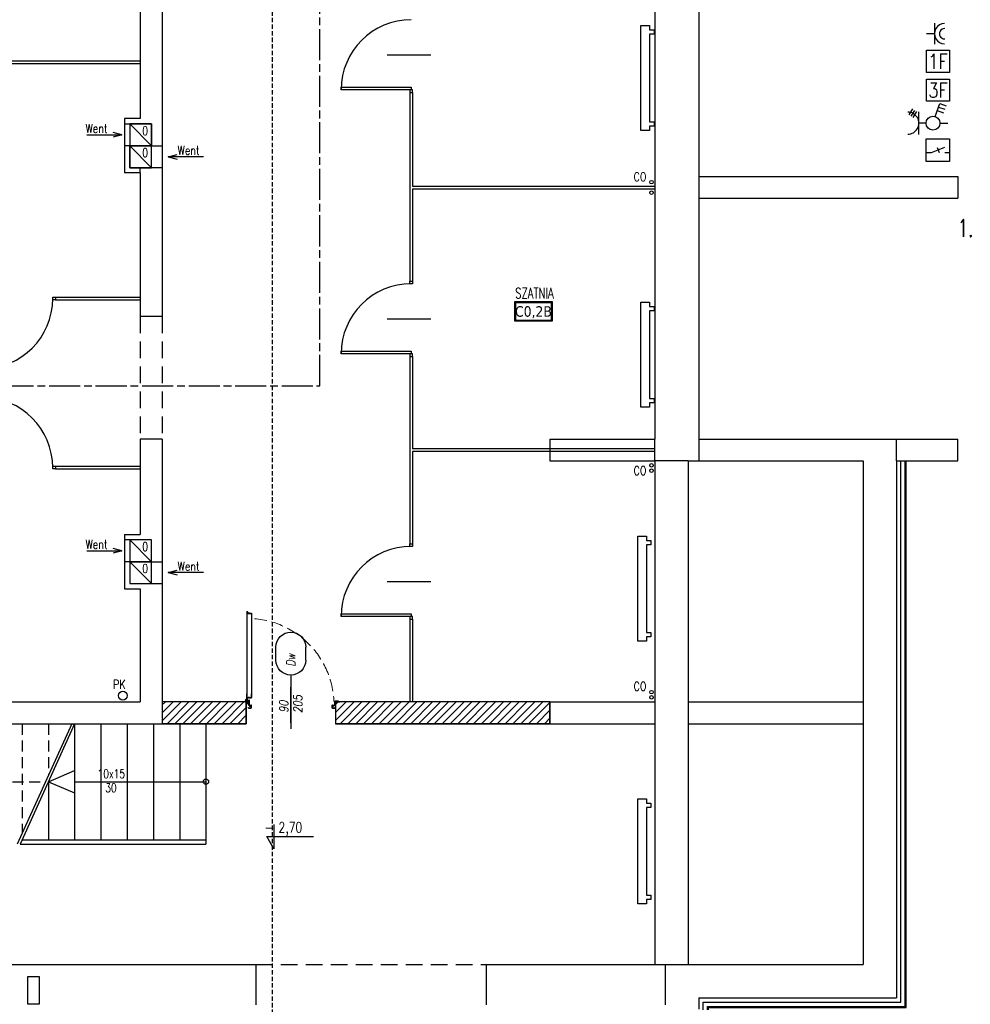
# Model space of a CAD drawing. Header units: millimetres. Extents: x 28600 to 181045, y -399112 to -163690.
# Tile 33 of 256: x 47644 to 48730, y -197456 to -196331. Entities that reach past the tile are written whole.
import ezdxf
from ezdxf.enums import TextEntityAlignment as Align

# ---------------------------------------------------------------- set-up
doc = ezdxf.new("R2010")
doc.units = ezdxf.units.MM
for name, pattern in [('CARKOVANA', [7.5, 5, -2.5]), ('CENTER', [0.6, 0.375, -0.075, 0.075, -0.075]), ('CHAIN', [0.3543, 0.2362, -0.0295, 0.0591, -0.0295]), ('HIDDEN', [9.525, 6.35, -3.175]), ('Hidden Line', [391.222223, 282.222223, -109])]:
    doc.linetypes.add(name, pattern=pattern)
doc.layers.get('0').update_dxf_attribs({"color": 8})
for name, color, linetype in [('!! 0_ Istn-sciany', 8, 'Continuous'), ('!! 0_ Istn-widok', 8, 'Continuous'), ('!! 0_ Opis', 8, 'Continuous'), ('!! 0_Istn-armatura', 8, 'Continuous'), ('!! 0_Istn-cienka', 8, 'Continuous'), ('!! 0_Istn-went', 8, 'Continuous'), ('!! 0_opis pionów', 8, 'Continuous'), ('!! 0_Opis_pom', 8, 'Continuous'), ('!! 0_Widok', 8, 'Continuous'), ('!! 1_ tynk zewn  - nowy', 8, 'Continuous'), ('!! 1_droga ewakuacyjna', 8, 'CHAIN'), ('!! 1_drzwi opis', 8, 'Continuous'), ('!! 1_drzwi-linia', 8, 'Continuous'), ('!! 1_hatch projektowane ściany', 8, 'Continuous'), ('!! 1_PROJ Sciany', 8, 'Continuous'), ('!! 1_Wyburzenia', 8, 'CARKOVANA'), ('!! 2_ remont Ocieplenie', 8, 'ZIGZAG'), ('E1', 2, 'Continuous'), ('E2', 2, 'Continuous'), ('E_0', 4, 'Continuous'), ('E_OSP', 2, 'Continuous')]:
    doc.layers.add(name, color=color, linetype=linetype)
doc.layers.add('!! 0_Istn-grzejniki', color=8, linetype='Continuous', plot=False)
doc.styles.add('50', font='ROMANS.shx', dxfattribs={"width": 0.8, "height": 10})
doc.styles.add('ARCHETYP', font='romans.shx', dxfattribs={"height": 15})
doc.styles.add('ARIAL', font='tahoma.ttf')
doc.styles.add('ELE1', font='romans.shx', dxfattribs={"width": 0.8, "height": 18})
doc.styles.add('SIMPLEX', font='simplex.shx', dxfattribs={"width": 0.77})
doc.styles.add('TXT', font='simplex.shx')
doc.linetypes.add('ZIGZAG', pattern='A,0.00254,-5.08,[131,ltypeshp.shx,S=5.08,R=0,X=-5.08,Y=0],-10.16,[131,ltypeshp.shx,S=5.08,R=180,X=5.08,Y=0],-5.08', length=20.32254)
pattern_1 = [(45, (-4798, 4.46), (-4.49012806, 4.49012806), [])]

# ---------------------------------------------------------------- blocks, each defined once
blk = doc.blocks.new('zaw-dr-90-p')
at = {"color": 2, "linetype": 'CENTER', "ltscale": 0.2}
for p, q in [((12, 0), (-12, 0)), ((0, 12), (0, -12)), ((24, 24), (31, 24)), ((24, 19), (31, 19))]:
    blk.add_line(p, q, dxfattribs=at)
at = {"ltscale": 0.2}
for p, q in [((10, 12), (6, 12)), ((10, 0), (10, 6))]:
    blk.add_line(p, q, dxfattribs=at)
blk.add_lwpolyline([(0, 6), (23, 6, 0.414214), (28, 11), (28, 31), (24, 31), (24, 11, -0.414214), (23, 10), (0, 10, 4.561698), (8, 6), (5, 4)], format="xyb", dxfattribs=at)
blk.add_lwpolyline([(0, 0), (-2, 0), (-2, 0), (0, 0), (0, 3), (0, 3), (0, 0), (3, 0), (3, 0), (0, 0), (0, -3), (0, -3)], close=True)
blk.add_lwpolyline([(10, 10), (10, 39), (6, 39), (6, 10)], dxfattribs=at)
blk.add_circle((0, 0), 6.5, dxfattribs=at)
blk = doc.blocks.new('drzwi 90- sc 12')
for p, q in [((-13620.3, 20410.2), (-13620.3, 20313.8)), ((-13614.9, 20409.9), (-13620.3, 20409.9)), ((-13616.1, 20410.3), (-13620.2, 20410.3)), ((-13616.1, 20410.3), (-13620, 20410.3)), ((-13618.2, 20410.3), (-13616.2, 20410.3)), ((-13618.2, 20410.3), (-13616.2, 20410.3)), ((-13616.1, 20410.3), (-13616.1, 20411.5)), ((-13616.1, 20411.5), (-13615, 20411.5)), ((-13614.9, 20411.4), (-13614.9, 20313.8)), ((-13715.6, 20308.3), (-13715.6, 20308.6)), ((-13715.6, 20307.7), (-13715.6, 20308.6)), ((-13715.6, 20307.8), (-13715.6, 20308.6)), ((-13620.3, 20313.5), (-13620.3, 20318)), ((-13614.9, 20313.8), (-13620.3, 20313.8)), ((-13618.2, 20313.4), (-13620.2, 20313.4)), ((-13618.2, 20313.7), (-13618.2, 20313.4)), ((-13618.2, 20313.7), (-13616.4, 20313.7)), ((-13617.8, 20311.1), (-13617.8, 20305.7)), ((-13617.8, 20311.1), (-13617.8, 20305.7)), ((-13616.2, 20309.9), (-13617.4, 20309.9)), ((-13616.2, 20309.9), (-13616.2, 20311)), ((-13615.9, 20313.2), (-13615.9, 20312.2)), ((-13615.9, 20312.2), (-13615, 20312.2)), ((-13614.9, 20312.3), (-13614.9, 20318)), ((-13715.8, 20302), (-13716.3, 20302)), ((-13715.6, 20307.7), (-13715.4, 20307.7)), ((-13616.8, 20302), (-13616.3, 20302))]:
    blk.add_line(p, q)
for points in [[(-13665.3, 20285), (-13665.3, 20325.8)], [(-13615.6, 20309.6), (-13615.3, 20309.6), (-13615.3, 20309.8), (-13616.3, 20309.8), (-13616.3, 20309.6), (-13615.9, 20309.6)]]:
    blk.add_lwpolyline(points)
at = {"lineweight": 30}
for points in [[(-13716.3, 20308.9), (-13721.3, 20308.9)], [(-13716.3, 20308.9), (-13716.3, 20296.9)], [(-13614.3, 20308.9), (-13609.3, 20308.9)], [(-13614.3, 20308.9), (-13614.3, 20296.9)]]:
    blk.add_lwpolyline(points, dxfattribs=at)
at = {"ltscale": 0.2}
for points in [[(-13715.6, 20307.5), (-13715.6, 20309.5, 0.414214), (-13715.9, 20309.8), (-13719.4, 20309.8, 0.414214), (-13719.8, 20309.5), (-13719.8, 20308.9), (-13719.6, 20308.9), (-13719.6, 20309.5, -0.414214), (-13719.4, 20309.6), (-13717, 20309.6)], [(-13717, 20309.6), (-13715.9, 20309.6, -0.414214), (-13715.7, 20309.5), (-13715.7, 20307.5)], [(-13615.9, 20309.6), (-13616.6, 20309.6, 0.414214), (-13616.8, 20309.5), (-13616.8, 20305.6, -0.414214), (-13617.1, 20305.2), (-13617.6, 20305.2, 0.414214), (-13617.7, 20305.1), (-13617.7, 20304.5, -0.414214), (-13618.1, 20304.1), (-13619.3, 20304.1, -0.414214), (-13619.6, 20304.5), (-13619.6, 20305.1, 1), (-13619.8, 20305.1), (-13619.8, 20302, 0.414214), (-13619.6, 20301.8), (-13617.1, 20301.8, 0.414214), (-13616.9, 20302), (-13616.9, 20302.5), (-13616.8, 20302.5), (-13616.8, 20302, -0.414214), (-13617.1, 20301.6), (-13619.6, 20301.6, -0.414214), (-13620, 20302), (-13620, 20305.1, -1), (-13619.4, 20305.1), (-13619.4, 20304.5, 0.414214), (-13619.3, 20304.3), (-13618.1, 20304.3, 0.414214), (-13617.9, 20304.5), (-13617.9, 20305.1, -0.414214), (-13617.6, 20305.4), (-13617.1, 20305.4, 0.414214), (-13617, 20305.6), (-13617, 20309.5, -0.414214), (-13616.6, 20309.8), (-13613.1, 20309.8, -0.414214), (-13612.8, 20309.5), (-13612.8, 20308.9), (-13612.9, 20308.9), (-13612.9, 20309.5, 0.414214), (-13613.1, 20309.6), (-13615.6, 20309.6)], [(-13715.7, 20307.8), (-13715.7, 20305.6, 0.414214), (-13715.4, 20305.2), (-13715, 20305.2, -0.414214), (-13714.8, 20305.1), (-13714.8, 20304.5, 0.414214), (-13714.5, 20304.1), (-13713.3, 20304.1, 0.414214), (-13712.9, 20304.5), (-13712.9, 20305.1, -1), (-13712.7, 20305.1), (-13712.7, 20302, -0.414214), (-13712.9, 20301.8), (-13715.4, 20301.8, -0.414214), (-13715.6, 20302), (-13715.6, 20302.5), (-13715.8, 20302.5), (-13715.8, 20302, 0.414214), (-13715.4, 20301.6), (-13712.9, 20301.6, 0.414214), (-13712.6, 20302), (-13712.6, 20305.1, 1), (-13713.1, 20305.1), (-13713.1, 20304.5, -0.414214), (-13713.3, 20304.3), (-13714.5, 20304.3, -0.414214), (-13714.6, 20304.5), (-13714.6, 20305.1, 0.414214), (-13715, 20305.4), (-13715.4, 20305.4, -0.414214), (-13715.6, 20305.6), (-13715.6, 20307.6)]]:
    blk.add_lwpolyline(points, format="xyb", dxfattribs=at)
blk.add_lwpolyline([(-13616.8, 20308.8), (-13617, 20308.8), (-13617, 20307.4), (-13616.8, 20307.4)], close=True)
for centre, radius, start, end in [((-13620.2, 20410.2), 0.1, 90, 180), ((-13615, 20411.4), 0.1, 0, 90), ((-13620.2, 20313.5), 0.1, 180, 270), ((-13616.4, 20313.2), 0.5, 0, 90), ((-13616.3, 20311), 0.1, 0, 90), ((-13615, 20312.3), 0.1, 270, 0)]:
    blk.add_arc(centre, radius, start, end)
at = {"linetype": 'Hidden Line', "lineweight": 9, "ltscale": 0.05}
blk.add_arc((-13615.5, 20305.1), 99.1, 94.8005, 177.6944, dxfattribs=at)
at = {"xscale": 0.09999999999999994, "yscale": 0.09999999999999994, "zscale": 0.09999999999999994, "rotation": 180.0000000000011}
blk.add_blockref('zaw-dr-90-p', (-13614.9, 20310.9), dxfattribs=at)
blk = doc.blocks.new('1_ok-opis')
blk.add_line((0, 111.6), (0, 50))
for points in [[(-17, 128.6), (-17, 143.6)], [(17, 128.6), (17, 143.6)]]:
    blk.add_lwpolyline(points)
for centre, start, end in [((0, 143.6), 0, 180), ((0, 128.6), 180, 0)]:
    blk.add_arc(centre, 17, start, end)
at = {"style": 'ARCHETYP'}
for tag, height, rotation, p in [('NR', 12, 90, (0, 136.9)), ('NR', 12, 270, (0, 136.9)), ('SZEROKOŚĆ', 10, 90, (-8, 78.3)), ('WYSOKOŚĆ', 10, 270, (-8, 78.3)), ('WYSOKOŚĆ', 10, 90, (8, 78.3)), ('SZEROKOŚĆ', 10, 270, (8, 78.3))]:
    blk.add_attdef(tag, text='', height=height, rotation=rotation, dxfattribs=at).set_placement(p, align=Align.MIDDLE)
blk = doc.blocks.new('E1')
at = {"layer": 'E2', "linetype": 'Continuous'}
blk.add_lwpolyline([(0, 25.4), (26.3, 25.4), (26.3, 0), (0, 0)], close=True, dxfattribs=at)
at = {"layer": 'E2', "linetype": 'Continuous', "style": 'ELE1', "width": 0.8}
blk.add_text('1F', height=16.87, dxfattribs=at).set_placement((13, 12.7), align=Align.MIDDLE_CENTER)
blk = doc.blocks.new('E_GB1')
at = {"layer": 'E2'}
for p, q in [((9, 12), (9, -12)), ((9, 0), (0, 0))]:
    blk.add_line(p, q, dxfattribs=at)
for centre, radius, start, end in [((20.6, 0), 11.6, 89.6048, 270.3952), ((20.6, -0.1), 5.88, 88.7307, 271.2693)]:
    blk.add_arc(centre, radius, start, end, dxfattribs=at)
blk = doc.blocks.new('E_GN3')
at = {"layer": 'E2'}
for p, q in [((5.41, 8.66), (5.41, -8.66)), ((0, 0), (5.41, 0)), ((7.27, -8.78), (10, -4.39)), ((8.82, -9.75), (11.56, -5.36)), ((10.32, -10.81), (13.05, -6.41))]:
    blk.add_line(p, q, dxfattribs=at)
blk.add_arc((13.77, 0), 8.36, 89.60478, 270.39522, dxfattribs=at)
blk = doc.blocks.new('A$C70493A78')
at = {"layer": 'E_OSP'}
for p, q in [((7.2, -2.5), (21.4, -7.4)), ((13.6, -4.7), (11.2, -11.6)), ((17.5, -6), (15.1, -12.9)), ((21.4, -7.4), (19, -14.2))]:
    blk.add_line(p, q, dxfattribs=at)
blk.add_circle((0, 0), 7.57, dxfattribs=at)
blk = doc.blocks.new('A$C315B31B8')
at = {"layer": 'E2'}
blk.add_line((6, 14.96), (0, 14.96), dxfattribs=at)
at = {"layer": 'E_0', "ltscale": 3, "xscale": 0.7, "yscale": 0.7, "zscale": 0.7, "rotation": 270}
blk.add_blockref('A$C70493A78', (11.3, 14.96), dxfattribs=at)
blk = doc.blocks.new('A$C14A047FB')
at = {"layer": 'E_OSP', "linetype": 'Continuous'}
for p, q in [((4.06, 6.63), (14.17, 10.75)), ((8.34, 10.59), (9.89, 6.79)), ((0, 6.63), (4.06, 6.63)), ((14.17, 6.63), (17.73, 6.63))]:
    blk.add_line(p, q, dxfattribs=at)
blk.add_lwpolyline([(0, 17.18), (17.73, 17.18), (17.73, 0), (0, 0)], close=True, dxfattribs=at)
blk = doc.blocks.new('E3')
at = {"layer": 'E2', "linetype": 'Continuous'}
blk.add_lwpolyline([(0, 25.4), (26.3, 25.4), (26.3, 0), (0, 0)], close=True, dxfattribs=at)
at = {"layer": 'E2', "linetype": 'Continuous', "style": 'ELE1', "width": 0.8}
blk.add_text('3F', height=16.87, dxfattribs=at).set_placement((13.1, 12.7), align=Align.MIDDLE_CENTER)

msp = doc.modelspace()

# ---------------------------------------------------------------- hatches: boundary and pattern name
at = {"layer": '!! 1_hatch projektowane ściany'}
h = msp.add_hatch(dxfattribs=at)
h.set_pattern_fill('ANSI31', color=256, scale=2)
h.set_pattern_definition(pattern_1)
h.paths.add_polyline_path([(47806.71142, -197135.12813), (47902.71142, -197135.12813), (47902.71142, -197110.12813), (47806.71142, -197110.12813)])
h = msp.add_hatch(dxfattribs=at)
h.set_pattern_fill('ANSI31', color=256, scale=2)
h.set_pattern_definition(pattern_1)
h.paths.add_polyline_path([(48004.71142, -197135.12813), (48249.71142, -197135.12813), (48249.71142, -197110.12813), (48004.71142, -197110.12813)])

# ---------------------------------------------------------------- linework, layer by layer
at = {"layer": '!! 0_ Istn-sciany'}
for p, q in [((47781.71142, -196444.12813), (47763.71142, -196444.12813)), ((47781.71142, -196506.12813), (47763.71142, -196506.12813)), ((47806.71142, -196670.12813), (47781.71142, -196670.12813)), ((47806.71142, -196810.12813), (47781.71142, -196810.12813))]:
    msp.add_line(p, q, dxfattribs=at)
for points in [[(47781.71142, -196075.12813), (47781.71142, -196444.12813)], [(47806.71142, -196075.12813), (47806.71142, -196475.12813)], [(48369.71142, -196206.62813), (48369.71142, -196810.12813)], [(48419.71142, -196235.12813), (48419.71142, -196510.12813)], [(47763.71142, -196444.12813), (47763.71142, -196450.12813)], [(47763.71142, -196450.12813), (47794.71142, -196450.12813)], [(47794.71142, -196450.12813), (47794.71142, -196475.12813)], [(47763.71142, -196475.12813), (47763.71142, -196506.12813)], [(47769.71142, -196475.12813), (47763.71142, -196475.12813)], [(47769.71142, -196500.12813), (47769.71142, -196475.12813)], [(47794.71142, -196475.12813), (47806.71142, -196475.12813)], [(47763.71142, -196500.12813), (47763.71142, -196506.12813)], [(47806.71142, -196500.12813), (47769.71142, -196500.12813)], [(47781.71142, -196506.12813), (47781.71142, -196670.12813)], [(47806.71142, -196500.12813), (47806.71142, -196670.12813)], [(48419.71142, -196510.12813), (48715.71142, -196510.12813)], [(48715.71142, -196510.12813), (48715.71142, -196535.12813)], [(48419.71142, -196535.12813), (48419.71142, -196810.12813)], [(48419.71142, -196535.12813), (48715.71142, -196535.12813)], [(47781.71142, -196810.12813), (47781.71142, -196919.12813)], [(47806.71142, -196810.12813), (47806.71142, -196950.12813)], [(48249.71142, -196810.12813), (48249.71142, -196835.12813)], [(48249.71142, -196810.12813), (48369.71142, -196810.12813)], [(48419.71142, -196810.12813), (48715.71142, -196810.12813)], [(48715.71142, -196835.12813), (48715.71142, -196810.12813)], [(48249.71142, -196835.12813), (48369.71142, -196835.12813)], [(48369.71142, -196835.12813), (48369.71142, -197110.12813)], [(48407.71142, -196835.12813), (48407.71142, -197110.12813)], [(48407.71142, -196835.12813), (48607.71142, -196835.12813)], [(48607.71142, -196835.12813), (48607.71142, -197110.12813)], [(48645.71142, -196835.12813), (48645.71142, -197448.12813)], [(48645.71142, -196835.12813), (48715.71142, -196835.12813)], [(47763.71142, -196919.12813), (47781.71142, -196919.12813)], [(47763.71142, -196919.12813), (47763.71142, -196925.12813)], [(47806.71142, -196919.12813), (47806.71142, -196950.12813)], [(47794.71142, -196925.12813), (47763.71142, -196925.12813)], [(47794.71142, -196950.12813), (47794.71142, -196925.12813)], [(47763.71142, -196950.12813), (47763.71142, -196981.12813)], [(47769.71142, -196950.12813), (47763.71142, -196950.12813)], [(47769.71142, -196950.12813), (47769.71142, -196975.12813)], [(47794.71142, -196950.12813), (47806.71142, -196950.12813)], [(47769.71142, -196975.12813), (47806.71142, -196975.12813)], [(47806.71142, -196975.12813), (47806.71142, -197135.12813)], [(47806.71142, -196975.12813), (47806.71142, -196981.12813)], [(47763.71142, -196981.12813), (47781.71142, -196981.12813)], [(47781.71142, -196981.12813), (47781.71142, -197110.12813)], [(47381.71142, -197110.12813), (47781.71142, -197110.12813)], [(48249.71142, -197110.12813), (48249.71142, -197135.12813)], [(48249.71142, -197110.12813), (48369.71142, -197110.12813)], [(48407.71142, -197110.12813), (48607.71142, -197110.12813)], [(47572.71142, -197135.12813), (47806.71142, -197135.12813)], [(48249.71142, -197135.12813), (48369.71142, -197135.12813)], [(48369.71142, -197135.12813), (48369.71142, -197410.12813)], [(48407.71142, -197135.12813), (48407.71142, -197410.12813)], [(48407.71142, -197135.12813), (48607.71142, -197135.12813)], [(48607.71142, -197135.12813), (48607.71142, -197410.12813)], [(47572.71142, -197410.12813), (47913.71142, -197410.12813)], [(47913.71142, -197410.12813), (47913.71142, -197456.12813)], [(48176.71142, -197410.12813), (48369.71142, -197410.12813)], [(48176.71142, -197410.12813), (48176.71142, -197456.12813)], [(48407.71142, -197410.12813), (48607.71142, -197410.12813)], [(48419.71142, -197448.12813), (48419.71142, -197461.12813)], [(48419.71142, -197448.12813), (48645.71142, -197448.12813)]]:
    msp.add_lwpolyline(points, dxfattribs=at)
msp.add_lwpolyline([(47652.71142, -197455.12813), (47666.71142, -197455.12813), (47666.71142, -197424.12813), (47652.71142, -197424.12813)], close=True, dxfattribs=at)
at = {"layer": '!! 0_ Istn-widok'}
for p, q in [((48369.71142, -196821.12813), (48092.71142, -196821.12813)), ((48369.71142, -196824.12813), (48092.71142, -196824.12813))]:
    msp.add_line(p, q, dxfattribs=at)
for points in [[(48063.71142, -196371.12813), (48113.71142, -196371.12813)], [(47501.71142, -196378.12813), (47781.71142, -196378.12813)], [(47501.71142, -196381.12813), (47781.71142, -196381.12813)], [(48089.71142, -196414.12813), (48089.71142, -196629.62813)], [(48092.71142, -196414.12813), (48092.71142, -196521.12813)], [(47781.71142, -196506.12813), (47781.71142, -196500.12813)], [(48419.71142, -196510.12813), (48419.71142, -196535.12813)], [(48092.71142, -196521.12813), (48369.71142, -196521.12813)], [(48092.71142, -196524.12813), (48092.71142, -196629.62813)], [(48092.71142, -196524.12813), (48369.71142, -196524.12813)], [(47684.71142, -196648.12813), (47781.71142, -196648.12813)], [(47684.71142, -196651.12813), (47781.71142, -196651.12813)], [(48063.71142, -196672.62813), (48113.71142, -196672.62813)], [(48089.71142, -196715.62813), (48089.71142, -196929.62813)], [(48092.71142, -196715.62813), (48092.71142, -196821.12813)], [(48369.71142, -196835.12813), (48369.71142, -196810.12813)], [(48419.71142, -196810.12813), (48419.71142, -196835.12813)], [(48645.71142, -196835.12813), (48645.71142, -196810.12813)], [(48092.71142, -196824.12813), (48092.71142, -196929.62813)], [(47684.71142, -196841.12813), (47781.71142, -196841.12813)], [(48407.71142, -196835.12813), (48369.71142, -196835.12813)], [(47684.71142, -196844.12813), (47781.71142, -196844.12813)], [(48063.71142, -196972.62813), (48113.71142, -196972.62813)], [(48089.71142, -197015.62813), (48089.71142, -197110.12813)], [(48092.71142, -197015.62813), (48092.71142, -197110.12813)], [(48369.71142, -197110.12813), (48369.71142, -197135.12813)], [(48407.71142, -197110.12813), (48407.71142, -197135.12813)], [(48607.71142, -197110.12813), (48607.71142, -197135.12813)], [(47703.41817, -197135.12813), (47641.15402, -197272.62813)], [(47706.71142, -197135.12813), (47644.44727, -197272.62813)], [(47706.71142, -197135.12813), (47706.71142, -197267.62813)], [(47736.71142, -197135.12813), (47736.71142, -197267.62813)], [(47766.71142, -197135.12813), (47766.71142, -197267.62813)], [(47796.71142, -197135.12813), (47796.71142, -197267.62813)], [(47806.71142, -197135.12813), (47856.71142, -197135.12813)], [(47826.71142, -197135.12813), (47826.71142, -197267.62813)], [(47856.71142, -197135.12813), (47856.71142, -197272.62813)], [(47676.71142, -197201.37813), (47676.71142, -197267.62813)], [(47706.71142, -197201.37813), (47856.71142, -197201.37813)], [(47646.71142, -197267.62813), (47856.71142, -197267.62813)], [(47644.44727, -197272.62813), (47856.71142, -197272.62813)], [(48369.71142, -197410.12813), (48407.71142, -197410.12813)], [(48381.71142, -197456.12813), (48381.71142, -197410.12813)]]:
    msp.add_lwpolyline(points, dxfattribs=at)
for points in [[(48011.21142, -196408.12813), (48091.21142, -196408.12813), (48091.21142, -196411.12813), (48011.21142, -196411.12813)], [(48089.71142, -196411.12813), (48089.71142, -196414.12813), (48092.71142, -196414.12813), (48092.71142, -196411.12813)], [(48089.71142, -196632.62813), (48089.71142, -196629.62813), (48092.71142, -196629.62813), (48092.71142, -196632.62813)], [(47681.71142, -196648.12813), (47684.71142, -196648.12813), (47684.71142, -196651.12813), (47681.71142, -196651.12813)], [(48011.21142, -196709.62813), (48091.21142, -196709.62813), (48091.21142, -196712.62813), (48011.21142, -196712.62813)], [(48089.71142, -196712.62813), (48089.71142, -196715.62813), (48092.71142, -196715.62813), (48092.71142, -196712.62813)], [(47681.71142, -196841.12813), (47684.71142, -196841.12813), (47684.71142, -196844.12813), (47681.71142, -196844.12813)], [(48089.71142, -196932.62813), (48089.71142, -196929.62813), (48092.71142, -196929.62813), (48092.71142, -196932.62813)], [(48011.21142, -197009.62813), (48091.21142, -197009.62813), (48091.21142, -197012.62813), (48011.21142, -197012.62813)], [(48089.71142, -197012.62813), (48089.71142, -197015.62813), (48092.71142, -197015.62813), (48092.71142, -197012.62813)]]:
    msp.add_lwpolyline(points, close=True, dxfattribs=at)
at = {"layer": '!! 0_ Istn-widok', "linetype": 'HIDDEN', "ltscale": 3}
for points in [[(47781.71142, -196670.12813), (47781.71142, -196810.12813)], [(47806.71142, -196670.12813), (47806.71142, -196810.12813)], [(47913.71142, -197410.12813), (48176.71142, -197410.12813)]]:
    msp.add_lwpolyline(points, dxfattribs=at)
at = {"layer": '!! 0_ Istn-widok'}
msp.add_circle((47856.71142, -197201.37813), 3, dxfattribs=at)
for centre, start, end in [((48091.21142, -196411.12813), 90.00000004, 180.00000004), ((48091.21142, -196712.62813), 90.00000004, 180.00000004), ((47601.71142, -196649.62813), 269.99999996, 359.99999996), ((47601.71142, -196842.62813), 0.00000004, 90.00000004), ((48091.21142, -197012.62813), 90.00000004, 180.00000004)]:
    msp.add_arc(centre, 80, start, end, dxfattribs=at)
at = {"layer": '!! 0_ Opis'}
for points in [[(47934.18807, -197250.09429), (47934.18807, -197278.09606)], [(47934.18807, -197278.09606), (47926.10465, -197264.09518)], [(47926.10465, -197264.09518), (47979.53886, -197264.09518)]]:
    msp.add_lwpolyline(points, dxfattribs=at)
at = {"layer": '!! 0_Istn-armatura'}
for centre in [(48365.71142, -196516.62813), (48365.71142, -196528.62813), (48365.71142, -196840.12813), (48365.71142, -196846.12813), (48365.71142, -197099.12813), (48365.71142, -197105.12813)]:
    msp.add_circle(centre, 2, dxfattribs=at)
at = {"layer": '!! 0_Istn-cienka', "linetype": 'HIDDEN', "ltscale": 2}
for points in [[(47646.71142, -197135.12813), (47646.71142, -197260.35554)], [(47676.71142, -197135.12813), (47676.71142, -197194.10554)], [(47616.71142, -197201.37813), (47673.41817, -197201.37813)]]:
    msp.add_lwpolyline(points, dxfattribs=at)
at = {"layer": '!! 0_Istn-grzejniki'}
for points in [[(48368.64018, -196452.74097), (48363.64018, -196452.74097), (48363.64018, -196457.74097), (48353.64018, -196457.74097), (48353.64018, -196337.74097), (48363.64018, -196337.74097), (48363.64018, -196342.74097), (48368.64018, -196342.74097), (48368.64018, -196347.74097), (48363.64018, -196347.74097), (48363.64018, -196447.74097), (48368.64018, -196447.74097)], [(48368.64018, -196768.74097), (48363.64018, -196768.74097), (48363.64018, -196773.74097), (48353.64018, -196773.74097), (48353.64018, -196653.74097), (48363.64018, -196653.74097), (48363.64018, -196658.74097), (48368.64018, -196658.74097), (48368.64018, -196663.74097), (48363.64018, -196663.74097), (48363.64018, -196763.74097), (48368.64018, -196763.74097)], [(48365.12978, -197035.90528), (48360.12978, -197035.90528), (48360.12978, -197040.90528), (48350.12978, -197040.90528), (48350.12978, -196920.90528), (48360.12978, -196920.90528), (48360.12978, -196925.90528), (48365.12978, -196925.90528), (48365.12978, -196930.90528), (48360.12978, -196930.90528), (48360.12978, -197030.90528), (48365.12978, -197030.90528)], [(48365.12978, -197335.90528), (48360.12978, -197335.90528), (48360.12978, -197340.90528), (48350.12978, -197340.90528), (48350.12978, -197220.90528), (48360.12978, -197220.90528), (48360.12978, -197225.90528), (48365.12978, -197225.90528), (48365.12978, -197230.90528), (48360.12978, -197230.90528), (48360.12978, -197330.90528), (48365.12978, -197330.90528)]]:
    msp.add_lwpolyline(points, close=True, dxfattribs=at)
at = {"layer": '!! 0_Istn-went'}
for points in [[(47763.71142, -196450.12813), (47763.71142, -196475.12813)], [(47769.71142, -196450.12813), (47794.71142, -196475.12813)], [(47760.54058, -196462.62813), (47750.54058, -196459.94864)], [(47720.49405, -196462.62813), (47760.54058, -196462.62813)], [(47760.54058, -196462.62813), (47750.54058, -196465.30762)], [(47769.71142, -196475.12813), (47794.71142, -196500.12813)], [(47806.71142, -196475.12813), (47806.71142, -196500.12813)], [(47813.73547, -196487.62813), (47823.73547, -196484.94864)], [(47853.782, -196487.62813), (47813.73547, -196487.62813)], [(47813.73547, -196487.62813), (47823.73547, -196490.30762)], [(47763.71142, -196925.12813), (47763.71142, -196950.12813)], [(47769.71142, -196925.12813), (47794.71142, -196950.12813)], [(47720.49405, -196937.62813), (47760.54058, -196937.62813)], [(47760.54058, -196937.62813), (47750.54058, -196934.94864)], [(47760.54058, -196937.62813), (47750.54058, -196940.30762)], [(47769.71142, -196950.12813), (47794.71142, -196975.12813)], [(47806.71142, -196950.12813), (47806.71142, -196975.12813)], [(47813.73547, -196962.62813), (47823.73547, -196959.94864)], [(47853.782, -196962.62813), (47813.73547, -196962.62813)], [(47813.73547, -196962.62813), (47823.73547, -196965.30762)]]:
    msp.add_lwpolyline(points, dxfattribs=at)
for points in [[(47769.71142, -196475.12813), (47794.71142, -196475.12813), (47794.71142, -196450.12813), (47769.71142, -196450.12813)], [(47769.71142, -196500.12813), (47794.71142, -196500.12813), (47794.71142, -196475.12813), (47769.71142, -196475.12813)], [(47769.71142, -196950.12813), (47794.71142, -196950.12813), (47794.71142, -196925.12813), (47769.71142, -196925.12813)], [(47769.71142, -196975.12813), (47794.71142, -196975.12813), (47794.71142, -196950.12813), (47769.71142, -196950.12813)]]:
    msp.add_lwpolyline(points, close=True, dxfattribs=at)
at = {"layer": '!! 0_opis pionów'}
msp.add_circle((47761.71142, -197103.12813), 5, dxfattribs=at)
at = {"layer": '!! 0_Opis_pom', "ltscale": 0.7}
for points in [[(48209.12223, -196675.22173), (48252.64223, -196675.22173), (48252.64223, -196653.46173), (48209.12223, -196653.46173)], [(48210.21023, -196674.13373), (48251.55423, -196674.13373), (48251.55423, -196654.54973), (48210.21023, -196654.54973)]]:
    msp.add_lwpolyline(points, close=True, dxfattribs=at)
at = {"layer": '!! 0_Widok'}
for points in [[(47676.71142, -197201.37813), (47706.71142, -197188.49422)], [(47676.71142, -197201.37813), (47706.71142, -197214.26205)]]:
    msp.add_lwpolyline(points, dxfattribs=at)
at = {"layer": '!! 1_ tynk zewn  - nowy'}
for points in [[(48429.71142, -197462.12813), (48429.71142, -197458.12813), (48655.71142, -197458.12813), (48655.71142, -196835.12813)], [(48430.71142, -197462.12813), (48430.71142, -197459.12813), (48656.71142, -197459.12813), (48656.71142, -196835.12813)]]:
    msp.add_lwpolyline(points, dxfattribs=at)
at = {"layer": '!! 1_droga ewakuacyjna', "ltscale": 150}
msp.add_lwpolyline([(47358.71142, -196840.12813), (47358.71142, -196749.40708), (47986.86834, -196749.40708), (47986.86834, -195175.20145), (47761.71142, -195175.20145)], dxfattribs=at)
at = {"layer": '!! 1_hatch projektowane ściany'}
for points in [[(47806.71142, -197135.12813), (47902.71142, -197135.12813), (47902.71142, -197110.12813), (47806.71142, -197110.12813)], [(48004.71142, -197135.12813), (48249.71142, -197135.12813), (48249.71142, -197110.12813), (48004.71142, -197110.12813)]]:
    msp.add_lwpolyline(points, close=True, dxfattribs=at)
at = {"layer": '!! 1_PROJ Sciany'}
for points in [[(47902.71142, -197110.12813), (47806.71142, -197110.12813)], [(47902.71142, -197110.12813), (47902.71142, -197135.12813)], [(48249.71142, -197110.12813), (48004.71142, -197110.12813)], [(48004.71142, -197110.12813), (48004.71142, -197135.12813)], [(47902.71142, -197135.12813), (47806.71142, -197135.12813)], [(48249.71142, -197135.12813), (48004.71142, -197135.12813)]]:
    msp.add_lwpolyline(points, dxfattribs=at)
at = {"layer": '!! 1_Wyburzenia'}
msp.add_lwpolyline([(47932.37796, -193764.10697), (47932.37796, -198084.11436)], dxfattribs=at)
at = {"layer": '!! 2_ remont Ocieplenie', "linetype": 'ZIGZAG', "ltscale": 0.75}
msp.add_lwpolyline([(48424.71142, -197462.12813), (48424.71142, -197453.12813), (48650.71142, -197453.12813), (48650.71142, -196835.12813)], dxfattribs=at)

# ---------------------------------------------------------------- block references
at = {"layer": '!! 1_drzwi opis'}
ref = msp.add_blockref('1_ok-opis', (47953.71146, -197191.186), dxfattribs=dict(at, xscale=-1, rotation=359.9999963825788))
ref.add_attrib('WYSOKOŚĆ', '90 ', dxfattribs={"layer": '0', "height": 10, "rotation": 89.99999638, "style": '50', "oblique": 10, "width": 0.8}).set_placement((47945.71146, -197112.89515), align=Align.MIDDLE)
ref.add_attrib('SZEROKOŚĆ', '205', dxfattribs={"layer": '0', "height": 10, "rotation": 89.99999638, "style": '50', "oblique": 10, "width": 0.8}).set_placement((47961.71146, -197112.89515), align=Align.MIDDLE)
ref.add_attrib('NR', 'Dw', dxfattribs={"layer": '0', "height": 10, "rotation": 89.99999638, "style": '50', "oblique": 10, "width": 0.8}).set_placement((47953.71147, -197062.57475), align=Align.MIDDLE)
at = {"layer": '!! 1_drzwi-linia', "xscale": -1}
msp.add_blockref('drzwi 90- sc 12', (34288.4418, -217419.05247), dxfattribs=at)
at = {"layer": 'E1'}
msp.add_blockref('E_GB1', (48679.95269, -196347.10719), dxfattribs=at)
at = {"layer": 'E2', "xscale": 1.5, "yscale": 1.5, "zscale": 1.5, "rotation": 180}
for name, p in [('A$C315B31B8', (48704.2567, -196426.84751)), ('E_GN3', (48679.34799, -196449.2847))]:
    msp.add_blockref(name, p, dxfattribs=at)
at = {"layer": 'E2', "xscale": 1.5, "yscale": 1.5, "zscale": 1.2}
msp.add_blockref('A$C14A047FB', (48679.58458, -196492.93307), dxfattribs=at)
at = {"layer": 'E_0'}
for name, p in [('E1', (48679.95269, -196391.41754)), ('E3', (48679.95269, -196424.28118))]:
    msp.add_blockref(name, p, dxfattribs=at)

# ---------------------------------------------------------------- texts
at = {"layer": '!! 0_ Opis', "style": 'SIMPLEX', "width": 0.75}
for s, height, p in [('10x15', 10, (47732.9719, -197197.34384)), ('30', 10, (47741.75253, -197213.49491)), ('- 2,70', 12, (47923.50062, -197259.51706))]:
    msp.add_text(s, height=height, dxfattribs=at).set_placement(p)
at = {"layer": '!! 0_Istn-armatura', "style": 'ARCHETYP', "width": 0.8}
for p in [(48345.23058, -196515.59798), (48345.23058, -196851.17811), (48345.23058, -197097.50149)]:
    msp.add_text('CO', height=10, rotation=359.99999996, dxfattribs=at).set_placement(p)
at = {"layer": '!! 0_Istn-went', "style": 'ARCHETYP', "width": 0.8}
for s, rotation, p in [('Went', 0.00000004, (47719.21072, -196460.2979)), ('0', 0.00000004, (47783.87286, -196462.9506)), ('0', 0.00000004, (47783.87286, -196487.9506)), ('Went', 359.99999996, (47824.40523, -196485.2979)), ('Went', 0.00000004, (47719.21072, -196935.2979)), ('0', 0.00000004, (47783.87286, -196937.9506)), ('0', 0.00000004, (47783.87286, -196962.9506)), ('Went', 359.99999996, (47824.40523, -196960.2979))]:
    msp.add_text(s, height=10, rotation=rotation, dxfattribs=at).set_placement(p)
at = {"layer": '!! 0_opis pionów', "style": 'ARCHETYP', "width": 0.8}
msp.add_text('PK', height=10, rotation=0.00000004, dxfattribs=at).set_placement((47750.63949, -197095.20538))
at = {"layer": '!! 0_Opis_pom', "ltscale": 0.7, "style": 'TXT', "width": 0.7}
msp.add_text('SZATNIA', height=12, dxfattribs=at).set_placement((48231.99737, -196649.41542), align=Align.CENTER)
at = {"layer": '!! 0_Opis_pom', "ltscale": 0.7, "style": 'ARIAL'}
msp.add_attdef('C0,2B', text='', height=11.968, dxfattribs=at).set_placement((48230.88223, -196664.34173), align=Align.MIDDLE_CENTER)
at = {"layer": 'E1', "style": 'ELE1', "width": 0.7}
msp.add_text('1.', height=20, dxfattribs=at).set_placement((48715.45571, -196569.17754), align=Align.MIDDLE_LEFT)

doc.saveas('drawing.dxf')
